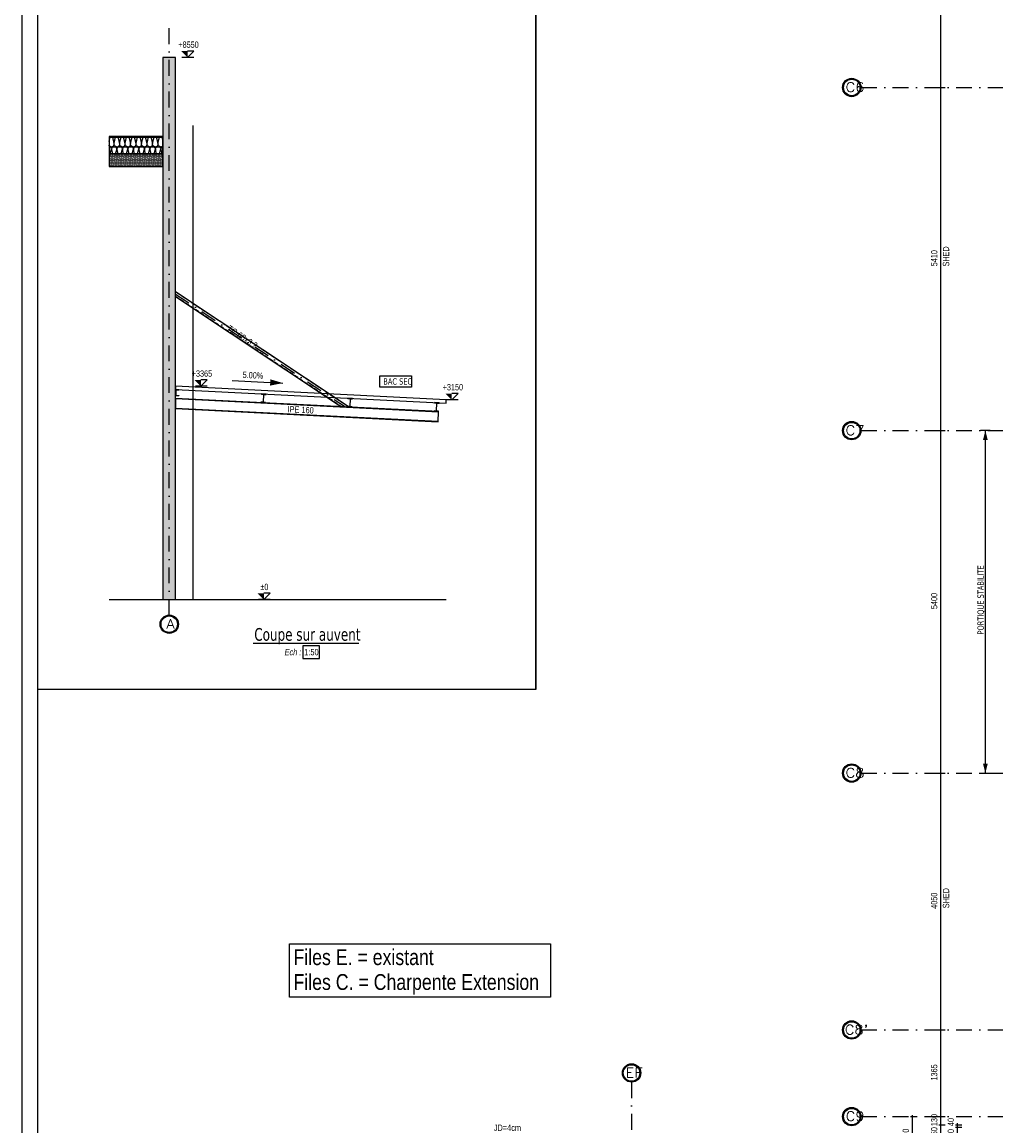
# Model space of a CAD drawing. Extents: x 293186 to 369035, y -341273 to -122059.
# Tile 54 of 64: x 309896 to 325260, y -173464 to -156060. Entities that reach past the tile are written whole.
import ezdxf

# ---------------------------------------------------------------- set-up
doc = ezdxf.new("R2010")
doc.units = 0
doc.header["$LTSCALE"] = 50
for name, pattern in [('CADWORK_21', [0]), ('DASHDOT', [10, 5, -2.5, 0, -2.5]), ('HIDDEN', [1.875, 1.25, -0.625])]:
    doc.linetypes.add(name, pattern=pattern)
doc.layers.get('0').update_dxf_attribs({"color": 1, "linetype": 'CONTINUOUS'})
doc.layers.add('ECHELLE_1_50', color=7, linetype='CONTINUOUS')
doc.styles.add('ARIAL', font='txt')
doc.styles.add('CADWORK5', font='ROMAND', dxfattribs={"width": 0.8})
doc.styles.add('TAHOMA', font='txt')
pattern_1 = [(0, (0, 0), (150, 17.675), [0, -17.675])]

# ---------------------------------------------------------------- blocks, each defined once
blk = doc.blocks.new('CDWK_EXTR_2')
at = {"color": 0}
blk.add_solid([(0, 0), (2, 0.5), (2, -0.5)], dxfattribs=at)
blk = doc.blocks.new('CDWK_EXTR_3')
at = {"color": 0}
blk.add_line((0, 1), (0, -1), dxfattribs=at)
blk.add_solid([(0, 0), (2, 0.5), (2, -0.5)], dxfattribs=at)
blk = doc.blocks.new('*D91')
at = {"layer": 'ECHELLE_1_50', "color": 150}
for p, q in [((313712, -165166), (313812, -165066)), ((313812, -165066), (313712, -165066)), ((313812, -165166), (313625, -165166))]:
    blk.add_line(p, q, dxfattribs=at)
blk.add_solid([(313712, -165166), (313712, -165066), (313612, -165066)], dxfattribs=at)
at = {"layer": 'ECHELLE_1_50', "color": 26, "style": 'ARIAL', "width": 0.75}
blk.add_text('%%P0', height=100, dxfattribs=at).set_placement((313656, -165016))
blk = doc.blocks.new('*D92')
at = {"layer": 'ECHELLE_1_50', "color": 150}
for p, q in [((312817, -161802), (312630, -161802)), ((312717, -161802), (312817, -161702)), ((312817, -161702), (312717, -161702))]:
    blk.add_line(p, q, dxfattribs=at)
blk.add_solid([(312717, -161802), (312717, -161702), (312617, -161702)], dxfattribs=at)
at = {"layer": 'ECHELLE_1_50', "color": 26, "style": 'ARIAL', "width": 0.75}
blk.add_text('+3365', height=100, dxfattribs=at).set_placement((312573, -161652))
blk = doc.blocks.new('*D93')
at = {"layer": 'ECHELLE_1_50', "color": 150}
for p, q in [((316776, -162016), (316588, -162016)), ((316676, -162016), (316776, -161916)), ((316776, -161916), (316676, -161916))]:
    blk.add_line(p, q, dxfattribs=at)
blk.add_solid([(316676, -162016), (316676, -161916), (316576, -161916)], dxfattribs=at)
at = {"layer": 'ECHELLE_1_50', "color": 26, "style": 'ARIAL', "width": 0.75}
blk.add_text('+3150', height=100, dxfattribs=at).set_placement((316532, -161866))
blk = doc.blocks.new('*D153')
at = {"layer": 'ECHELLE_1_50', "color": 150}
for p, q in [((312606, -156616), (312418, -156616)), ((312506, -156616), (312606, -156516)), ((312606, -156516), (312506, -156516))]:
    blk.add_line(p, q, dxfattribs=at)
blk.add_solid([(312506, -156616), (312506, -156516), (312406, -156516)], dxfattribs=at)
at = {"layer": 'ECHELLE_1_50', "color": 26, "style": 'ARIAL', "width": 0.75}
blk.add_text('+8550', height=100, dxfattribs=at).set_placement((312362, -156466))
blk = doc.blocks.new('*D248')
at = {"layer": 'ECHELLE_1_50'}
h = blk.add_hatch(color=150, dxfattribs=at)
edge = h.paths.add_edge_path()
edge.add_arc((324385, -153171), 6.25, 0, 360)
h = blk.add_hatch(color=150, dxfattribs=at)
edge = h.paths.add_edge_path()
edge.add_arc((324385, -157091), 6.25, 0, 360)
at = {"layer": 'ECHELLE_1_50', "color": 150}
for p, q in [((324385, -153146), (324385, -157116)), ((324360, -153171), (324460, -153171)), ((324360, -157091), (324460, -157091))]:
    blk.add_line(p, q, dxfattribs=at)
at = {"layer": 'ECHELLE_1_50', "color": 26, "style": 'ARIAL', "width": 0.75}
blk.add_text('3920', height=100, rotation=90, dxfattribs=at).set_placement((324335, -155245))
blk = doc.blocks.new('*D249')
at = {"layer": 'ECHELLE_1_50'}
h = blk.add_hatch(color=150, dxfattribs=at)
edge = h.paths.add_edge_path()
edge.add_arc((324385, -157091), 6.25, 0, 360)
h = blk.add_hatch(color=150, dxfattribs=at)
edge = h.paths.add_edge_path()
edge.add_arc((324385, -162501), 6.25, 0, 360)
at = {"layer": 'ECHELLE_1_50', "color": 150}
for p, q in [((324360, -157091), (324460, -157091)), ((324385, -157066), (324385, -162526)), ((324360, -162501), (324460, -162501))]:
    blk.add_line(p, q, dxfattribs=at)
at = {"layer": 'ECHELLE_1_50', "color": 26, "style": 'ARIAL', "width": 0.75}
blk.add_text('5410', height=100, rotation=90, dxfattribs=at).set_placement((324335, -159910))
blk = doc.blocks.new('*D250')
at = {"layer": 'ECHELLE_1_50'}
h = blk.add_hatch(color=150, dxfattribs=at)
edge = h.paths.add_edge_path()
edge.add_arc((324385, -162501), 6.25, 0, 360)
h = blk.add_hatch(color=150, dxfattribs=at)
edge = h.paths.add_edge_path()
edge.add_arc((324385, -167901), 6.25, 0, 360)
at = {"layer": 'ECHELLE_1_50', "color": 150}
for p, q in [((324360, -162501), (324460, -162501)), ((324385, -162476), (324385, -167926)), ((324360, -167901), (324460, -167901))]:
    blk.add_line(p, q, dxfattribs=at)
at = {"layer": 'ECHELLE_1_50', "color": 26, "style": 'ARIAL', "width": 0.75}
blk.add_text('5400', height=100, rotation=90, dxfattribs=at).set_placement((324335, -165315))
blk = doc.blocks.new('*D251')
at = {"layer": 'ECHELLE_1_50'}
h = blk.add_hatch(color=150, dxfattribs=at)
edge = h.paths.add_edge_path()
edge.add_arc((324385, -167901), 6.25, 0, 360)
h = blk.add_hatch(color=150, dxfattribs=at)
edge = h.paths.add_edge_path()
edge.add_arc((324385, -171951), 6.25, 0, 360)
at = {"layer": 'ECHELLE_1_50', "color": 150}
for p, q in [((324360, -167901), (324460, -167901)), ((324385, -167876), (324385, -171976)), ((324360, -171951), (324460, -171951))]:
    blk.add_line(p, q, dxfattribs=at)
at = {"layer": 'ECHELLE_1_50', "color": 26, "style": 'ARIAL', "width": 0.75}
blk.add_text('4050', height=100, rotation=90, dxfattribs=at).set_placement((324335, -170040))
blk = doc.blocks.new('*D252')
at = {"layer": 'ECHELLE_1_50'}
h = blk.add_hatch(color=150, dxfattribs=at)
edge = h.paths.add_edge_path()
edge.add_arc((324385, -171951), 6.25, 0, 360)
h = blk.add_hatch(color=150, dxfattribs=at)
edge = h.paths.add_edge_path()
edge.add_arc((324385, -173317), 6.25, 0, 360)
at = {"layer": 'ECHELLE_1_50', "color": 150}
for p, q in [((324360, -171951), (324460, -171951)), ((324385, -171926), (324385, -173342)), ((324360, -173317), (324460, -173317))]:
    blk.add_line(p, q, dxfattribs=at)
at = {"layer": 'ECHELLE_1_50', "color": 26, "style": 'ARIAL', "width": 0.75}
blk.add_text('1365', height=100, rotation=90, dxfattribs=at).set_placement((324335, -172748))
blk = doc.blocks.new('*D253')
at = {"layer": 'ECHELLE_1_50'}
h = blk.add_hatch(color=150, dxfattribs=at)
edge = h.paths.add_edge_path()
edge.add_arc((324385, -173446), 6.25, 0, 360)
h = blk.add_hatch(color=150, dxfattribs=at)
edge = h.paths.add_edge_path()
edge.add_arc((324385, -173596), 6.25, 0, 360)
at = {"layer": 'ECHELLE_1_50', "color": 150}
for p, q in [((324360, -173446), (324460, -173446)), ((324385, -173421), (324385, -173621)), ((324360, -173596), (324310, -173596))]:
    blk.add_line(p, q, dxfattribs=at)
at = {"layer": 'ECHELLE_1_50', "color": 26, "style": 'ARIAL', "width": 0.75}
blk.add_text('150', height=100, rotation=90, dxfattribs=at).set_placement((324335, -173674))
blk = doc.blocks.new('*D254')
at = {"layer": 'ECHELLE_1_50'}
h = blk.add_hatch(color=150, dxfattribs=at)
edge = h.paths.add_edge_path()
edge.add_arc((324385, -173317), 6.25, 0, 360)
h = blk.add_hatch(color=150, dxfattribs=at)
edge = h.paths.add_edge_path()
edge.add_arc((324385, -173446), 6.25, 0, 360)
at = {"layer": 'ECHELLE_1_50', "color": 150}
for p, q in [((324360, -173317), (324460, -173317)), ((324385, -173292), (324385, -173471)), ((324360, -173446), (324460, -173446))]:
    blk.add_line(p, q, dxfattribs=at)
at = {"layer": 'ECHELLE_1_50', "color": 26, "style": 'ARIAL', "width": 0.75}
blk.add_text('130', height=100, rotation=90, dxfattribs=at).set_placement((324335, -173467))
blk = doc.blocks.new('*D255')
at = {"layer": 'ECHELLE_1_50'}
h = blk.add_hatch(color=150, dxfattribs=at)
edge = h.paths.add_edge_path()
edge.add_arc((324648, -173446), 6.25, 0, 360)
h = blk.add_hatch(color=150, dxfattribs=at)
edge = h.paths.add_edge_path()
edge.add_arc((324648, -173486), 6.25, 0, 360)
at = {"layer": 'ECHELLE_1_50', "color": 150}
for p, q in [((324623, -173446), (324723, -173446)), ((324623, -173486), (324723, -173486)), ((324648, -173421), (324648, -173511))]:
    blk.add_line(p, q, dxfattribs=at)
at = {"layer": 'ECHELLE_1_50', "color": 26, "style": 'ARIAL', "width": 0.75}
blk.add_text('40', height=100, rotation=90, dxfattribs=at).set_placement((324598, -173466))
blk = doc.blocks.new('*D256')
at = {"layer": 'ECHELLE_1_50'}
h = blk.add_hatch(color=150, dxfattribs=at)
edge = h.paths.add_edge_path()
edge.add_arc((324648, -173486), 6.25, 0, 360)
h = blk.add_hatch(color=150, dxfattribs=at)
edge = h.paths.add_edge_path()
edge.add_arc((324648, -173596), 6.25, 0, 360)
at = {"layer": 'ECHELLE_1_50', "color": 150}
for p, q in [((324623, -173486), (324723, -173486)), ((324648, -173461), (324648, -173621)), ((324623, -173596), (324723, -173596))]:
    blk.add_line(p, q, dxfattribs=at)
at = {"layer": 'ECHELLE_1_50', "color": 26, "style": 'ARIAL', "width": 0.75}
blk.add_text('110', height=100, rotation=90, dxfattribs=at).set_placement((324598, -173704))
blk = doc.blocks.new('*D257')
at = {"layer": 'ECHELLE_1_50'}
h = blk.add_hatch(color=150, dxfattribs=at)
edge = h.paths.add_edge_path()
edge.add_arc((323937, -173317), 6.25, 0, 360)
h = blk.add_hatch(color=150, dxfattribs=at)
edge = h.paths.add_edge_path()
edge.add_arc((323937, -173906), 6.25, 0, 360)
at = {"layer": 'ECHELLE_1_50', "color": 150}
for p, q in [((323912, -173317), (324012, -173317)), ((323937, -173292), (323937, -173931)), ((323912, -173906), (324012, -173906))]:
    blk.add_line(p, q, dxfattribs=at)
at = {"layer": 'ECHELLE_1_50', "color": 26, "style": 'ARIAL', "width": 0.75}
blk.add_text('590', height=100, rotation=90, dxfattribs=at).set_placement((323887, -173697))

msp = doc.modelspace()

# ---------------------------------------------------------------- hatches: boundary and pattern name
at = {"layer": 'ECHELLE_1_50', "linetype": 'CONTINUOUS'}
h = msp.add_hatch(dxfattribs=at)
h.set_pattern_fill('DOTS1', color=212, scale=23.622048, style=0, pattern_type=2)
h.set_pattern_definition(pattern_1)
h.paths.add_polyline_path([(312318, -156616), (312118, -156616), (312118, -165166), (312318, -165166)])
h = msp.add_hatch(dxfattribs=at)
h.set_pattern_fill('ISOL_01', color=32, angle=0.0015, style=0, pattern_type=2)
h.set_pattern_definition([(0.001535, (-5.8, -0.0002), (-0.00696, 259.92343), [11.602826, -31.717755]), (90.001535, (-43.32, 36.29), (-86.641134, -0.00232), [7.029967, -252.89346]), (90.001535, (-0.006, 216.6), (-86.641134, -0.00232), [7.029967, -252.89346]), (104.9339995, (42.287, 52.614), (-86.6528497, 259.9198608), [160.103446, -1184.928745]), (75.06907, (44.352, 52.614), (-86.638924, -259.924503), [160.103446, -1184.928745]), (15.256654, (5.801, 0.0002), (-86.6411317, -0.0023186), [11.775597, -976.08543]), (164.746423, (-5.801, -0.0002), (-86.6411317, -0.0023348), [11.775597, -976.08543]), (15.256654, (26.152, 256.826), (-86.6411317, -0.0023186), [11.775597, -976.08543]), (-15.2535845, (49.115, 259.925), (86.6411317, 0.0023233), [11.775597, -976.08543]), (30.965291, (17.16, 3.1), (-86.6411494, -0.0023215), [11.31283, -493.88748]), (149.037774, (-17.226, 3.1), (-86.6411494, -0.0023146), [11.31283, -493.88748]), (30.965291, (16.45, 251.005), (-86.6411494, -0.0023215), [11.31283, -493.88748]), (-30.962222, (60.476, 256.827), (86.6411494, 0.0023204), [11.31283, -493.88748]), (45.001535, (26.86, 8.92), (-86.641157, -0.002321), [9.62052, -357.96673]), (135.001535, (-26.86, 8.92), (-86.641157, -0.002321), [9.62052, -357.96673]), (45.001535, (9.65, 244.2), (-86.641157, -0.002321), [9.62052, -357.96673]), (-44.998465, (70.177, 251.007), (86.641157, 0.002321), [9.62052, -357.96673]), (56.311468, (33.665, 15.72), (-86.641147, -0.002331), [10.09098, -302.29809]), (123.691598, (-33.666, 15.72), (-86.641147, -0.002305), [10.09098, -302.29809]), (56.311468, (4.05, 235.806), (-86.641147, -0.002331), [10.09098, -302.29809]), (-56.308398, (76.98, 244.204), (86.641147, 0.002311), [10.09098, -302.29809]), (71.566583, (39.26, 24.12), (-86.641153, -0.002325), [12.83138, -261.15198]), (108.436487, (-39.26, 24.12), (-86.641153, -0.002317), [12.83138, -261.15198]), (71.566583, (-0.006, 223.63), (-86.641153, -0.002325), [12.83138, -261.15198]), (-71.563513, (82.58, 235.81), (86.641153, 0.002317), [12.83138, -261.15198]), (83.66134, (-43.322, 43.32), (-86.6272415, -519.8492036), [9.34994, -775.21897]), (96.34173, (43.32, 43.322), (-86.655093, 519.8445617), [9.34994, -775.21897]), (263.661355, (-0.006, 216.603), (86.627103, 519.8492267), [9.34994, -775.21897]), (-83.65827, (-0.006, 216.603), (86.655093, -519.8445617), [9.34994, -775.21897])])
h.paths.add_polyline_path([(312118, -157876), (311268, -157876), (311268, -158136), (312118, -158136)])
h = msp.add_hatch(dxfattribs=at)
h.set_pattern_fill('DOTS1', color=212, scale=23.622048, style=0, pattern_type=2)
h.set_pattern_definition(pattern_1)
h.paths.add_polyline_path([(312118, -158336), (312118, -158136), (311268, -158136), (311268, -158336)])

# ---------------------------------------------------------------- linework, layer by layer
at = {"layer": 'ECHELLE_1_50', "color": 158, "linetype": 'DASHDOT'}
for p, q in [((312218, -165408), (312218, -156086)), ((323130, -157091), (342662, -157091)), ((323130, -162501), (342662, -162501)), ((323130, -167901), (342662, -167901)), ((323130, -171951), (342662, -171951)), ((323130, -173317), (342662, -173317))]:
    msp.add_line(p, q, dxfattribs=at)
at = {"layer": 'ECHELLE_1_50', "color": 32}
for p, q in [((312588, -157689), (312588, -165166)), ((316588, -162016), (312318, -161803))]:
    msp.add_line(p, q, dxfattribs=at)
at = {"layer": 'ECHELLE_1_50', "color": 5, "linetype": 'CONTINUOUS'}
for p, q in [((315055, -162130), (312318, -160313)), ((312318, -160385), (314938, -162124)), ((316468, -162208), (312318, -162001)), ((312318, -162146), (316460, -162353))]:
    msp.add_line(p, q, dxfattribs=at)
at = {"layer": 'ECHELLE_1_50', "color": 5, "linetype": 'HIDDEN'}
for p, q in [((315050, -162130), (312318, -160316)), ((312318, -160381), (314944, -162125))]:
    msp.add_line(p, q, dxfattribs=at)
at = {"layer": 'ECHELLE_1_50', "color": 5, "linetype": 'DASHDOT'}
msp.add_line((312318, -160349), (314997, -162127), dxfattribs=at)
at = {"layer": 'ECHELLE_1_50', "color": 150, "linetype": 'CONTINUOUS'}
msp.add_line((313212, -161712), (314011, -161752), dxfattribs=at)
at = {"layer": 'ECHELLE_1_50', "color": 150}
msp.add_line((325093, -167901), (325093, -162501), dxfattribs=at)
at = {"layer": 'ECHELLE_1_50', "color": 7}
msp.add_line((311268, -165166, 2540), (316588, -165166, 2540), dxfattribs=at)
at = {"layer": 'ECHELLE_1_50', "color": 96, "linetype": 'CONTINUOUS'}
msp.add_line((313540, -165854), (315208, -165854), dxfattribs=at)
at = {"layer": 'ECHELLE_1_50', "color": 7, "linetype": 'CONTINUOUS'}
for p, q in [((314586, -165893), (314323, -165893)), ((314323, -165893), (314323, -166093)), ((314586, -166093), (314586, -165893)), ((314323, -166093), (314586, -166093))]:
    msp.add_line(p, q, dxfattribs=at)
at = {"layer": 'ECHELLE_1_50', "color": 3, "linetype": 'DASHDOT'}
msp.add_line((319511, -172774), (319511, -202445), dxfattribs=at)
at = {"layer": 'ECHELLE_1_50', "color": 32, "linetype": 'CONTINUOUS'}
for points in [[(351846, -122122), (351846, -203225), (309896, -203225), (309896, -122122), (351846, -122122)], [(351596, -122372), (351596, -202975), (310146, -202975), (310146, -122372), (351596, -122372)]]:
    msp.add_lwpolyline(points, dxfattribs=at)
at = {"layer": 'ECHELLE_1_50', "color": 7, "linetype": 'CADWORK_21', "elevation": 2540}
for points in [[(317999, -166583), (317999, -131299), (310146, -131299)], [(317999, -131299), (317999, -166583), (310146, -166583)]]:
    msp.add_lwpolyline(points, dxfattribs=at)
at = {"layer": 'ECHELLE_1_50', "color": 32, "linetype": 'CONTINUOUS'}
for points in [[(312118, -157876), (312118, -157866), (311268, -157866), (311268, -157876)], [(312118, -157876), (311268, -157876), (311268, -158136), (312118, -158136)], [(315542, -161639), (316039, -161639), (316039, -161817), (315542, -161817)], [(312318, -161803), (312318, -161803), (312318, -161853), (316588, -162067), (316588, -162016), (316588, -162016)]]:
    msp.add_lwpolyline(points, close=True, dxfattribs=at)
at = {"layer": 'ECHELLE_1_50', "color": 5, "linetype": 'CONTINUOUS'}
for points in [[(312318, -161854), (312343, -161854), (312368, -161854), (312368, -161863), (312332, -161863, 0.414), (312324, -161871)], [(312324, -161871), (312324, -161937, 0.414), (312332, -161946), (312368, -161946), (312368, -161954), (312318, -161954), (312318, -161854)], [(313705, -161936), (313700, -162048, -0.414214), (313693, -162055), (313665, -162054), (313665, -162061), (313683, -162061), (313720, -162063), (313738, -162064), (313738, -162057), (313711, -162056, -0.414214), (313705, -162049), (313710, -161937, -0.414214), (313717, -161930), (313745, -161931), (313745, -161924)], [(313745, -161924), (313672, -161921), (313672, -161928), (313699, -161929, -0.414214), (313705, -161936)], [(315070, -162005), (315065, -162117, -0.414214), (315058, -162123), (315030, -162122), (315030, -162129), (315048, -162130), (315085, -162132), (315103, -162132), (315103, -162126), (315076, -162124, -0.414214), (315070, -162117), (315075, -162005, -0.414214), (315082, -161998), (315110, -162000), (315110, -161993)], [(315110, -161993), (315037, -161989), (315037, -161996), (315064, -161997, -0.414214), (315070, -162005)], [(316435, -162073), (316430, -162185, -0.414214), (316423, -162192), (316395, -162190), (316395, -162197), (316413, -162198), (316450, -162200), (316468, -162201), (316468, -162194), (316441, -162192, -0.414214), (316435, -162185), (316440, -162073, -0.414214), (316447, -162066), (316475, -162068), (316475, -162061)], [(316475, -162061), (316402, -162057), (316402, -162064), (316429, -162065, -0.414214), (316435, -162073)]]:
    msp.add_lwpolyline(points, format="xyb", dxfattribs=at)
msp.add_lwpolyline([(312318, -162153), (316460, -162361), (316468, -162201), (312318, -161993), (312318, -162153)], dxfattribs=at)
at = {"layer": 'ECHELLE_1_50', "color": 11, "linetype": 'CONTINUOUS'}
msp.add_lwpolyline([(314115, -170592), (318235, -170592), (318235, -171435), (314115, -171435)], close=True, dxfattribs=at)
at = {"layer": 'ECHELLE_1_50', "color": 158, "linetype": 'CONTINUOUS'}
for centre, radius in [((322985, -157091), 145), ((322985, -157091), 130), ((322985, -162501), 145), ((322985, -162501), 130), ((312218, -165553), 145), ((312218, -165553), 130), ((322985, -167901), 145), ((322985, -167901), 130), ((322985, -171951), 145), ((322985, -171951), 130), ((322985, -173317), 145), ((322985, -173317), 130)]:
    msp.add_circle(centre, radius, dxfattribs=at)
at = {"layer": 'ECHELLE_1_50', "color": 3, "linetype": 'CONTINUOUS'}
for radius in [145, 130]:
    msp.add_circle((319511, -172629), radius, dxfattribs=at)
at = {"layer": 'ECHELLE_1_50', "color": 7, "linetype": 'CONTINUOUS'}
for points in [[(312318, -156616, 2540), (312118, -156616, 2540), (312118, -165166, 2540), (312318, -165166, 2540)], [(312118, -158336, 2540), (312118, -158136, 2540), (311268, -158136, 2540), (311268, -158336, 2540)]]:
    msp.add_3dface(points, dxfattribs=at)

# ---------------------------------------------------------------- block references
at = {"layer": 'ECHELLE_1_50', "color": 0}
for name in ['*D248', '*D153', '*D249', '*D92', '*D93', '*D250', '*D91', '*D251', '*D252', '*D257', '*D254', '*D253', '*D255', '*D256']:
    msp.add_blockref(name, (0, 0), dxfattribs=at)
at = {"layer": 'ECHELLE_1_50', "color": 150, "linetype": 'CONTINUOUS', "xscale": 100, "yscale": 100, "zscale": 100, "rotation": 177.13759469}
msp.add_blockref('CDWK_EXTR_2', (314011, -161752), dxfattribs=at)
at = {"layer": 'ECHELLE_1_50', "color": 150, "xscale": 75, "yscale": 75, "zscale": 75}
for p, rotation in [((325093, -162501), 270), ((325093, -167901), 90)]:
    msp.add_blockref('CDWK_EXTR_3', p, dxfattribs=dict(at, rotation=rotation))

# ---------------------------------------------------------------- texts
at = {"layer": 'ECHELLE_1_50', "color": 96}
for s, height, style, width, p in [('C6', 150, 'CADWORK5', 1.125, (322888, -157161)), ('C7', 150, 'CADWORK5', 1.125, (322888, -162571)), ('A', 150, 'CADWORK5', 1.125, (312173, -165622)), ('Coupe sur auvent', 200, 'TAHOMA', 0.8, (313560, -165814)), ('C8', 150, 'CADWORK5', 1.125, (322888, -167971)), ("C8'", 150, 'CADWORK5', 1.125, (322876, -172021)), ('EF', 150, 'CADWORK5', 1.125, (319416, -172698)), ('C9', 150, 'CADWORK5', 1.125, (322890, -173386))]:
    msp.add_text(s, height=height, dxfattribs=dict(at, style=style, width=width)).set_placement(p)
at = {"layer": 'ECHELLE_1_50', "color": 26, "style": 'ARIAL', "width": 0.75}
for s, rotation, p in [('SHED', 90, (324522, -159914)), ('5.00%', 357.1376, (313374, -161670)), ('SHED', 90, (324522, -170032))]:
    msp.add_text(s, height=100, rotation=rotation, dxfattribs=at).set_placement(p)
at = {"layer": 'ECHELLE_1_50', "color": 7, "width": 0.8}
for s, rotation, style, p in [('TC 60x3.2', 326.4129, 'ARIAL', (313121, -160918)), ('IPE 160', 357.1376, 'ARIAL', (314082, -162212)), ('PORTIQUE STABILITE', 90, 'TAHOMA', (325068, -165716))]:
    msp.add_text(s, height=100, rotation=rotation, dxfattribs=dict(at, style=style)).set_placement(p)
at = {"layer": 'ECHELLE_1_50', "color": 32, "style": 'TAHOMA', "width": 0.8}
msp.add_text('BAC SEC', height=100, dxfattribs=at).set_placement((315595, -161776))
at = {"layer": 'ECHELLE_1_50', "color": 7, "style": 'ARIAL', "oblique": 10, "width": 0.8}
msp.add_text('Ech :', height=100, dxfattribs=at).set_placement((314031, -166043))
at = {"layer": 'ECHELLE_1_50', "color": 7, "style": 'ARIAL', "width": 0.8}
for s, height, p in [('1:50', 100, (314348, -166043)), ('Files E. = existant', 250, (314178, -170928)), ('Files C. = Charpente Extension', 250, (314178, -171320))]:
    msp.add_text(s, height=height, dxfattribs=at).set_placement(p)
at = {"layer": 'ECHELLE_1_50', "color": 190, "style": 'ARIAL', "width": 0.8}
msp.add_text('JD=4cm', height=100, dxfattribs=at).set_placement((317338, -173543))

doc.saveas('drawing.dxf')
